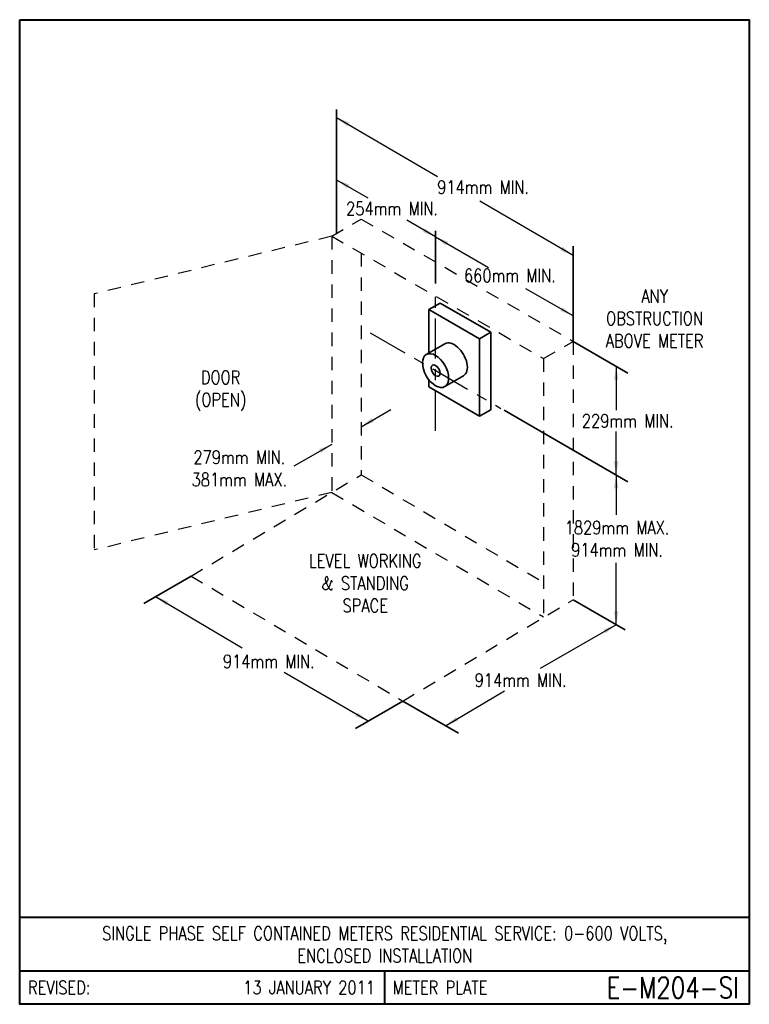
# Model space of a CAD drawing. Header units: inches. Extents: x 0 to 6.81, y 0 to 9.19.
import ezdxf
from ezdxf.enums import TextEntityAlignment as Align

# ---------------------------------------------------------------- set-up
doc = ezdxf.new("R2010")
doc.units = ezdxf.units.IN
doc.header["$LTSCALE"] = 0.5
doc.header["$MEASUREMENT"] = 0
doc.linetypes.add('CENTER2', pattern=[1.125, 0.75, -0.125, 0.125, -0.125])
doc.linetypes.add('HIDDEN', pattern=[0.375, 0.25, -0.125])
for name, color, linetype, lineweight in [('E-DETL-1LINE', 4, 'Continuous', 35), ('E-DETL-TEXT', 3, 'Continuous', 35), ('E-DETL-TTLB', 2, 'Continuous', 40), ('E-DETL-TTLB-TEXT', 5, 'Continuous', 50)]:
    doc.layers.add(name, color=color, linetype=linetype, lineweight=lineweight)
doc.layers.add('E-DETL-FINE', color=8, linetype='HIDDEN')
doc.styles.add('ROMANS', font='romans.shx', dxfattribs={"height": 0.046875})
doc.styles.add('SansSerif', font='sanss___.ttf', dxfattribs={"height": 0.09375})
doc.styles.get("Standard").update_dxf_attribs({"font": 'romans.shx', "width": 0.8})
doc.dimstyles.get("Standard").update_dxf_attribs({"dimtxt": 0.18, "dimasz": 0.18, "dimexe": 0.18, "dimexo": 0.0625, "dimgap": 0.09, "dimtad": 0, "dimtih": 1, "dimtoh": 1, "dimdec": 4, "dimzin": 0, "dimdsep": 46, "dimtxsty": 'Standard', "dimcen": 0.09, "dimadec": 0, "dimazin": 0, "dimtfac": 1, "dimtdec": 4, "dimtofl": 0, "dimtmove": 0, "dimatfit": 3, "dimfxl": 0, "dimtolj": 1, "dimtzin": 0, "dimarcsym": 0})

msp = doc.modelspace()

# ---------------------------------------------------------------- linework, layer by layer
at = {"layer": 'E-DETL-1LINE'}
for p, q in [((3.8192, 6.4826), (3.9245, 6.5433)), ((3.9245, 6.5433), (4.3973, 6.2703)), ((3.8192, 6.4826), (4.292, 6.2095)), ((3.8192, 6.4826), (3.8192, 6.0711)), ((4.292, 6.2095), (4.3973, 6.2703)), ((4.3973, 5.5485), (4.3973, 6.2703)), ((3.9691, 6.1641), (3.7946, 6.0634)), ((4.292, 5.4878), (4.292, 6.2095)), ((3.8192, 5.8275), (3.8192, 5.7608)), ((4.1421, 5.8646), (3.9676, 5.7638)), ((3.8192, 5.7608), (4.292, 5.4878)), ((4.292, 5.4878), (4.3973, 5.5485))]:
    msp.add_line(p, q, dxfattribs=at)
msp.add_ellipse((4.0556, 6.0144), major_axis=(0.0865, -0.1498), ratio=0.57735, start_param=0, end_param=3.141593, dxfattribs=at)
for major_axis in [(0.0865, -0.1498), (0.0295, -0.0512)]:
    msp.add_ellipse((3.8811, 5.9136), major_axis=major_axis, ratio=0.57735, dxfattribs=at)
at = {"layer": 'E-DETL-FINE'}
for p, q in [((2.9122, 7.1674), (3.1882, 7.327)), ((3.1882, 7.327), (5.1648, 6.1859)), ((2.9122, 7.1674), (0.6944, 6.6287)), ((2.9122, 7.1674), (4.8888, 6.0262)), ((2.9122, 7.1674), (2.9122, 4.7765)), ((3.1882, 7.008), (3.1882, 4.9405)), ((0.6944, 6.6301), (0.6944, 4.2392)), ((4.8888, 6.0262), (5.1648, 6.1859)), ((5.1648, 6.1859), (5.1648, 3.7744)), ((4.8888, 6.0262), (4.8888, 3.6147)), ((1.5991, 3.9962), (3.1882, 4.9405)), ((3.1882, 4.9405), (4.8888, 3.9372)), ((2.9122, 4.7765), (0.6944, 4.2392)), ((2.9122, 4.7765), (4.8888, 3.6147)), ((1.5991, 3.9962), (3.5756, 2.8301)), ((3.5756, 2.8301), (5.1648, 3.7744))]:
    msp.add_line(p, q, dxfattribs=at)
at = {"layer": 'E-DETL-FINE', "linetype": 'CENTER2'}
for p, q in [((3.8811, 5.35), (3.8811, 6.675)), ((3.2702, 6.2663), (4.492, 5.5609))]:
    msp.add_line(p, q, dxfattribs=at)
at = {"layer": 'E-DETL-TEXT'}
for p, q in [((2.9577, 7.1939), (2.9577, 8.35)), ((3.8811, 6.725), (3.8811, 7.2165)), ((5.1648, 6.1859), (5.1648, 7.075)), ((5.1648, 6.1859), (5.6772, 5.89)), ((4.5215, 5.5439), (5.6771, 4.8767)), ((1.6019, 3.9946), (1.1599, 3.7395)), ((5.1648, 3.7744), (5.6519, 3.4931)), ((3.5756, 2.8301), (3.1337, 2.5749)), ((3.5756, 2.8301), (4.0948, 2.5303))]:
    msp.add_line(p, q, dxfattribs=at)
at = {"layer": 'E-DETL-TTLB'}
msp.add_lwpolyline([(0, 9.1875), (6.8095, 9.1875), (6.8095, 0), (0, 0)], close=True, dxfattribs=at)
for points in [[(0, 0.8125), (6.8095, 0.8125)], [(0, 0.3125), (6.8095, 0.3125)], [(3.4048, 0.3125), (3.4048, 0)]]:
    msp.add_lwpolyline(points, dxfattribs=at)

# ---------------------------------------------------------------- texts
at = {"layer": 'E-DETL-TEXT', "style": 'ROMANS', "width": 0.8}
for s, p in [('REVISED:', (0.0773, 0.1563)), ('METER PLATE', (3.482, 0.1563))]:
    msp.add_text(s, height=0.125, dxfattribs=at).set_placement(p, align=Align.MIDDLE_LEFT)
for s, height, p in [('13 JANUARY 2011', 0.125, (3.316, 0.1563)), ('E-M204-SI', 0.19685, (6.7114, 0.1563))]:
    msp.add_text(s, height=height, dxfattribs=at).set_placement(p, align=Align.MIDDLE_RIGHT)
at = {"layer": 'E-DETL-TEXT', "char_height": 0.125}
for s, insert, width, attachment_point in [('914mm MIN.', (4.325, 7.625), 1.009955, 5), ('254mm MIN.', (3.475, 7.425), 0.992101, 5), ('660mm MIN.', (4.575, 6.8), 0.9908, 5), ('ANY OBSTRUCTION ABOVE METER', (5.925, 6.4), 1.278035, 5), ('DOOR\\P(OPEN)', (1.875, 5.725), 1.278035, 5), ('229mm MIN.', (5.675, 5.4438), 0.980015, 5), ('279mm MIN.\\P381mm MAX.', (2.05, 5), 1.875, 5), ('1829mm MAX.\\P914mm MIN.', (5.575, 4.3438), 1.663553, 5), ('LEVEL WORKING\\P& STANDING\\PSPACE', (3.225, 4.2), 1.61125, 2), ('914mm MIN.', (2.325, 3.2), 1.009955, 5), ('914mm MIN.', (4.675, 3.025, 0.0625), 1.875, 5)]:
    msp.add_mtext(s, dxfattribs=dict(at, insert=insert, width=width, attachment_point=attachment_point))
at = {"layer": 'E-DETL-TTLB-TEXT', "insert": (3.4074, 0.725), "char_height": 0.125, "width": 7.909524, "attachment_point": 2}
msp.add_mtext('SINGLE PHASE SELF CONTAINED METERS RESIDENTIAL SERVICE: 0-600 VOLTS,\\PENCLOSED INSTALLATION', dxfattribs=at)

# ---------------------------------------------------------------- leaders
at = {"layer": 'E-DETL-TEXT'}
for points in [[(2.9578, 8.275), (3.9, 7.725)], [(2.9577, 7.6942), (3.2502, 7.5253)], [(5.1648, 6.9884), (4.2939, 7.4953)], [(3.8811, 7.161), (3.6128, 7.3159)], [(3.8811, 7.161), (4.375, 6.875)], [(5.1648, 6.425), (4.725, 6.675)], [(5.5669, 5.9537), (5.5669, 5.5438)], [(3.1882, 5.389), (3.4633, 5.5517)], [(5.5668, 4.9404), (5.5668, 5.3438)], [(2.9122, 5.225), (2.5582, 5.0213)], [(5.5668, 4.9404), (5.5668, 4.5688)], [(5.5669, 3.5422), (5.5669, 4.1188)], [(1.2681, 3.8051), (2.075, 3.325)], [(5.5669, 3.5422), (4.8587, 3.1349)], [(3.252, 2.6432), (2.4689, 3.0953)], [(3.9749, 2.5996), (4.525, 2.925)]]:
    msp.add_leader(points, dimstyle='Standard', override={"dimtxt": 0.09375, "dimasz": 0.125, "dimexe": 0.0625, "dimgap": 0.03125, "dimtad": 0, "dimtih": 0, "dimtoh": 0, "dimzin": 1, "dimlunit": 4, "dimtxsty": 'SansSerif', "dimcen": 0, "dimtofl": 1, "dimfrac": 2}, dxfattribs=at)

doc.saveas('drawing.dxf')
